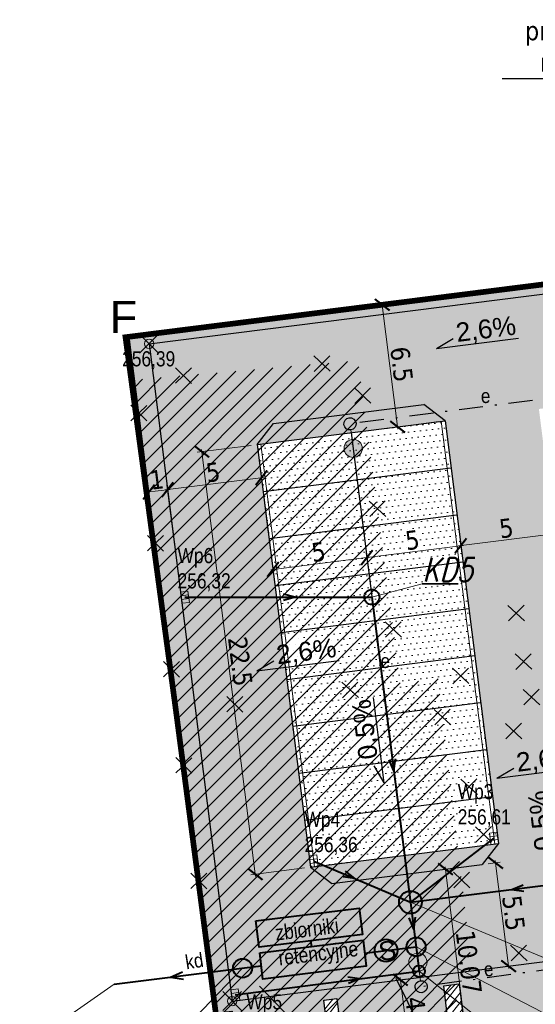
# Model space of a CAD drawing. Header units: metres. Extents: x 6555777 to 6555964, y 5574062 to 5574197.
# Tile 2 of 5: x 6555779 to 6555806, y 5574130 to 5574182. Entities that reach past the tile are written whole.
import ezdxf
from ezdxf import colors
from ezdxf.entities.mleader import LeaderData, LeaderLine
from ezdxf.enums import TextEntityAlignment as Align
from ezdxf.math import Vec2, Vec3

# ---------------------------------------------------------------- set-up
doc = ezdxf.new("R2010")
doc.units = ezdxf.units.M
doc.header["$PDMODE"] = 35
doc.header["$PDSIZE"] = 0.5
doc.linetypes.add('DASHDOT', pattern=[25.4, 12.7, -6.35, 0, -6.35])
doc.linetypes.add('HIDDEN', pattern=[9.525, 6.35, -3.175])
for name, color, linetype, lineweight in [('!EE_KABEL_OSW', 1, 'Continuous', 30), ('00 tekst', 6, 'Continuous', 35), ('__kd', 94, 'Continuous', 40), ('__krawężniki', 152, 'Continuous', 30), ('__likwidacje', 1, 'Continuous', 30), ('__MGB_mury oporowe', 7, 'Continuous', 30), ('__ogrodzenie', 7, 'FENCELINE1', 30), ('__rzędne', 4, 'Continuous', 15), ('__spadki', 7, 'Continuous', 30), ('__szraf kostka', 251, 'Continuous', 5), ('__szraf zieleń', 3, 'Continuous', 5), ('__tt', 30, 'Continuous', 30), ('__wpusty', 5, 'Continuous', 5), ('__wymiary', 7, 'Continuous', 5), ('__ściek', 5, 'Continuous', 5)]:
    doc.layers.add(name, color=color, linetype=linetype, lineweight=lineweight)
for name, color, linetype in [('__miejsca postojowe', 7, 'Continuous'), ('przewód elektroenergetyczny podziemny', 7, 'Continuous'), ('przewód kanalizacyjny-Atr1', 7, 'Continuous')]:
    doc.layers.add(name, color=color, linetype=linetype)
doc.layers.add('__zakres inw.', color=7, linetype='Continuous', lineweight=0, true_color=0xf62c8b)
doc.styles.add('arial narrow', font='ARIALN.TTF', dxfattribs={"height": 0.8})
doc.styles.add('KLASY', font='SIMPLEX', dxfattribs={"width": 0.8, "oblique": 15.000029, "height": 1.25})
doc.styles.add('maciek', font='tahoma.ttf', dxfattribs={"height": 1})
doc.styles.get("Standard").update_dxf_attribs({"font": 'arial.ttf'})
doc.styles.add('SUPX', font='txt', dxfattribs={"width": 0.9, "height": 0.75})
doc.linetypes.add('FENCELINE1', pattern='A,6.35,-2.54,[133,ltypeshp.shx,S=2.54,R=0,X=-2.54,Y=0],-2.54,25.4', length=36.83)
doc.dimstyles.new('maciek', dxfattribs={"dimtxt": 1, "dimasz": 0.7, "dimexe": 0.24, "dimexo": 0.32, "dimgap": 0.1, "dimtad": 1, "dimrnd": 0.01, "dimdsep": 46, "dimtxsty": 'maciek', "dimblk": 'ARCHTICK', "dimcen": 0.2, "dimdle": 0.12, "dimclrd": 256, "dimclre": 256, "dimclrt": 256, "dimadec": 0, "dimazin": 2, "dimtfac": 1, "dimtofl": 0, "dimtmove": 0, "dimatfit": 3, "dimldrblk": 'ARCHTICK', "dimfxl": 1, "dimtolj": 1, "dimtzin": 0, "dimlwd": -1, "dimlwe": -1, "dimarcsym": 0})
pattern_1 = [(45, (0, 0), (-0.449012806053, 0.449012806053), [])]

# ---------------------------------------------------------------- blocks, each defined once
blk = doc.blocks.new('*U8')
at = {"linetype": 'Continuous', "lineweight": 15}
h = blk.add_hatch(color=0, dxfattribs=at)
h.dxf.hatch_style = 1
edge = h.paths.add_edge_path()
edge.add_arc((1307, 0), 481, 0, 360)
at = {"color": 0, "linetype": 'Continuous', "lineweight": 15}
blk.add_line((826, 0), (322, 0), dxfattribs=at)
blk.add_circle((1307, 0), 481, dxfattribs=at)
at = {"color": 0, "linetype": 'Continuous', "lineweight": 25}
blk.add_ellipse((0, 0), major_axis=(322, 1), ratio=1, start_param=3.141543, end_param=9.424728, dxfattribs=at)
blk = doc.blocks.new('podpory')
at = {"layer": '__MGB_mury oporowe', "lineweight": 15, "transparency": 33554687}
h = blk.add_hatch(dxfattribs=at)
h.set_pattern_fill('ANSI31', color=256, scale=0.1, angle=6.9903)
h.set_pattern_definition([(51.99032, (6554396.65592, 5572798.52463), (-0.250160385, 0.195514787), [])])
h.paths.add_polyline_path([(6555789.791, 5574125.204), (6555789.304, 5574129.174), (6555790.118, 5574129.274), (6555790.505, 5574126.118), (6555795.349, 5574126.712), (6555794.962, 5574129.868), (6555795.656, 5574129.953), (6555796.043, 5574126.797), (6555801.681, 5574127.488), (6555801.294, 5574130.645), (6555802.108, 5574130.744), (6555802.595, 5574126.774)])
at = {"layer": '__MGB_mury oporowe'}
blk.add_lwpolyline([(6555789.791, 5574125.204), (6555789.304, 5574129.174), (6555790.118, 5574129.274), (6555790.505, 5574126.118), (6555795.349, 5574126.712), (6555794.962, 5574129.868), (6555795.656, 5574129.953), (6555796.043, 5574126.797), (6555801.681, 5574127.488), (6555801.294, 5574130.645), (6555802.108, 5574130.744), (6555802.595, 5574126.774), (6555789.791, 5574125.204)], dxfattribs=at)
blk = doc.blocks.new('wpust')
at = {"layer": '__wpusty'}
for p, q in [((6549616.479, 5571710.122), (6549616.116, 5571709.953)), ((6549616.564, 5571709.941), (6549616.201, 5571709.772))]:
    blk.add_line(p, q, dxfattribs=at)
blk.add_lwpolyline([(6549616.286, 5571709.59), (6549616.032, 5571710.134), (6549616.394, 5571710.303), (6549616.648, 5571709.76)], close=True, dxfattribs=at)
blk = doc.blocks.new('_ArchTick')
at = {"color": 0, "linetype": 'ByBlock', "const_width": 0.15}
blk.add_lwpolyline([(-0.5, -0.5), (0.5, 0.5)], dxfattribs=at)
blk = doc.blocks.new('*D16')
at = {"layer": '__wymiary'}
for p, q in [((6555807.371, 5574154.025), (6555807.274, 5574154.793)), ((6555802.224, 5574153.913), (6555807.423, 5574154.57)), ((6555802.41, 5574153.398), (6555802.313, 5574154.166))]:
    blk.add_line(p, q, dxfattribs=at)
at = {"layer": 'Defpoints', "color": 0}
for p in [(6555807.304, 5574154.555), (6555807.411, 5574153.708), (6555802.45, 5574153.081)]:
    blk.add_point(p, dxfattribs=at)
at = {"layer": '__wymiary', "linetype": 'ByBlock', "xscale": 0.7, "yscale": 0.7, "zscale": 0.7}
for p, rotation in [((6555807.304, 5574154.555), 7.203081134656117), ((6555802.343, 5574153.928), 187.2030811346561)]:
    blk.add_blockref('_ArchTick', p, dxfattribs=dict(at, rotation=rotation))
at = {"layer": '__wymiary', "insert": (6555804.747, 5574154.847), "char_height": 1, "attachment_point": 5, "rotation": 7.2031, "style": 'maciek'}
blk.add_mtext('\\A1;5', dxfattribs=at)
blk = doc.blocks.new('*D17')
at = {"layer": '__wymiary'}
for p, q in [((6555792.175, 5574154.625), (6555791.78, 5574157.751)), ((6555791.929, 5574157.528), (6555786.731, 5574156.871)), ((6555787.215, 5574153.998), (6555786.82, 5574157.124))]:
    blk.add_line(p, q, dxfattribs=at)
at = {"layer": 'Defpoints', "color": 0}
for p in [(6555786.85, 5574156.886), (6555792.216, 5574154.307), (6555787.255, 5574153.68)]:
    blk.add_point(p, dxfattribs=at)
at = {"layer": '__wymiary', "linetype": 'ByBlock', "xscale": 0.7, "yscale": 0.7, "zscale": 0.7}
for p, rotation in [((6555791.81, 5574157.513), 7.203080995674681), ((6555786.85, 5574156.886), 187.2030809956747)]:
    blk.add_blockref('_ArchTick', p, dxfattribs=dict(at, rotation=rotation))
at = {"layer": '__wymiary', "insert": (6555789.254, 5574157.805), "char_height": 1, "attachment_point": 5, "rotation": 7.2031, "style": 'maciek'}
blk.add_mtext('\\A1;5', dxfattribs=at)
blk = doc.blocks.new('*D18')
at = {"layer": '__wymiary'}
for p, q in [((6555803.782, 5574137.122), (6555804.418, 5574137.202)), ((6555804.165, 5574137.291), (6555804.885, 5574131.597)), ((6555804.471, 5574131.665), (6555805.108, 5574131.746))]:
    blk.add_line(p, q, dxfattribs=at)
at = {"layer": 'Defpoints', "color": 0}
for p in [(6555803.464, 5574137.082), (6555804.154, 5574131.625), (6555804.87, 5574131.716)]:
    blk.add_point(p, dxfattribs=at)
at = {"layer": '__wymiary', "linetype": 'ByBlock', "xscale": 0.7, "yscale": 0.7, "zscale": 0.7}
for p, rotation in [((6555804.18, 5574137.172), 97.2030811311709), ((6555804.87, 5574131.716), 277.2030811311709)]:
    blk.add_blockref('_ArchTick', p, dxfattribs=dict(at, rotation=rotation))
at = {"layer": '__wymiary', "insert": (6555805.131, 5574134.52), "char_height": 1, "attachment_point": 5, "rotation": 277.2031, "style": 'maciek'}
blk.add_mtext('\\A1;5.5', dxfattribs=at)
blk = doc.blocks.new('*D20')
at = {"layer": '__wymiary'}
for p, q in [((6555791.271, 5574159.228), (6555788.423, 5574158.868)), ((6555788.646, 5574159.017), (6555791.498, 5574136.456)), ((6555794.092, 5574136.905), (6555791.244, 5574136.545))]:
    blk.add_line(p, q, dxfattribs=at)
at = {"layer": 'Defpoints', "color": 0}
for p in [(6555791.589, 5574159.268), (6555794.41, 5574136.945), (6555791.482, 5574136.575)]:
    blk.add_point(p, dxfattribs=at)
at = {"layer": '__wymiary', "linetype": 'ByBlock', "xscale": 0.7, "yscale": 0.7, "zscale": 0.7}
for p, rotation in [((6555788.661, 5574158.898), 97.20308099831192), ((6555791.482, 5574136.575), 277.2030809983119)]:
    blk.add_blockref('_ArchTick', p, dxfattribs=dict(at, rotation=rotation))
at = {"layer": '__wymiary', "insert": (6555790.688, 5574147.814), "char_height": 1, "attachment_point": 5, "rotation": 277.2031, "style": 'maciek'}
blk.add_mtext('\\A1;22.5', dxfattribs=at)
blk = doc.blocks.new('*D21')
at = {"layer": '__wymiary'}
for p, q in [((6555792.303, 5574152.659), (6555797.502, 5574153.316)), ((6555797.449, 5574152.771), (6555797.352, 5574153.539)), ((6555792.489, 5574152.144), (6555792.392, 5574152.912))]:
    blk.add_line(p, q, dxfattribs=at)
at = {"layer": 'Defpoints', "color": 0}
for p in [(6555797.383, 5574153.301), (6555797.49, 5574152.454), (6555792.529, 5574151.827)]:
    blk.add_point(p, dxfattribs=at)
at = {"layer": '__wymiary', "linetype": 'ByBlock', "xscale": 0.7, "yscale": 0.7, "zscale": 0.7}
for p, rotation in [((6555797.383, 5574153.301), 7.203080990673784), ((6555792.422, 5574152.674), 187.2030809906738)]:
    blk.add_blockref('_ArchTick', p, dxfattribs=dict(at, rotation=rotation))
at = {"layer": '__wymiary', "insert": (6555794.826, 5574153.593), "char_height": 1, "attachment_point": 5, "rotation": 7.2031, "style": 'maciek'}
blk.add_mtext('\\A1;5', dxfattribs=at)
blk = doc.blocks.new('*D22')
at = {"layer": '__wymiary'}
for p, q in [((6555802.41, 5574153.398), (6555802.313, 5574154.166)), ((6555797.263, 5574153.286), (6555802.462, 5574153.943)), ((6555797.449, 5574152.771), (6555797.352, 5574153.539))]:
    blk.add_line(p, q, dxfattribs=at)
at = {"layer": 'Defpoints', "color": 0}
for p in [(6555802.343, 5574153.928), (6555802.45, 5574153.081), (6555797.49, 5574152.454)]:
    blk.add_point(p, dxfattribs=at)
at = {"layer": '__wymiary', "linetype": 'ByBlock', "xscale": 0.7, "yscale": 0.7, "zscale": 0.7}
for p, rotation in [((6555802.343, 5574153.928), 7.203080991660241), ((6555797.383, 5574153.301), 187.2030809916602)]:
    blk.add_blockref('_ArchTick', p, dxfattribs=dict(at, rotation=rotation))
at = {"layer": '__wymiary', "insert": (6555799.786, 5574154.22), "char_height": 1, "attachment_point": 5, "rotation": 7.2031, "style": 'maciek'}
blk.add_mtext('\\A1;5', dxfattribs=at)
blk = doc.blocks.new('*D28')
at = {"layer": '__wymiary'}
for p, q in [((6555786.966, 5574156.901), (6555785.746, 5574156.746)), ((6555786.232, 5574153.873), (6555785.834, 5574156.999)), ((6555787.215, 5574153.998), (6555786.817, 5574157.124))]:
    blk.add_line(p, q, dxfattribs=at)
at = {"layer": 'Defpoints', "color": 0}
for p in [(6555785.865, 5574156.761), (6555787.255, 5574153.68), (6555786.273, 5574153.555)]:
    blk.add_point(p, dxfattribs=at)
at = {"layer": '__wymiary', "linetype": 'ByBlock', "xscale": 0.7, "yscale": 0.7, "zscale": 0.7}
for p, rotation in [((6555785.865, 5574156.761), 187.2537797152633), ((6555786.847, 5574156.886), 7.253779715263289)]:
    blk.add_blockref('_ArchTick', p, dxfattribs=dict(at, rotation=rotation))
at = {"layer": '__wymiary', "insert": (6555786.28, 5574157.42), "char_height": 1, "attachment_point": 5, "rotation": 7.2538, "style": 'maciek'}
blk.add_mtext('\\A1;\\A1;1', dxfattribs=at)
blk = doc.blocks.new('*D32')
at = {"layer": '__wymiary'}
for p, q in [((6555798.996, 5574130.973), (6555799.387, 5574131.023)), ((6555799.739, 5574126.328), (6555799.134, 5574131.112)), ((6555799.57, 5574126.428), (6555799.962, 5574126.477))]:
    blk.add_line(p, q, dxfattribs=at)
at = {"layer": 'Defpoints', "color": 0}
for p in [(6555798.678, 5574130.933), (6555799.149, 5574130.993), (6555799.253, 5574126.388)]:
    blk.add_point(p, dxfattribs=at)
at = {"layer": '__wymiary', "linetype": 'ByBlock', "xscale": 0.7, "yscale": 0.7, "zscale": 0.7}
for p, rotation in [((6555799.149, 5574130.993), 97.20308112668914), ((6555799.724, 5574126.447), 277.2030811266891)]:
    blk.add_blockref('_ArchTick', p, dxfattribs=dict(at, rotation=rotation))
at = {"layer": '__wymiary', "insert": (6555800.055, 5574128.798), "char_height": 1, "attachment_point": 5, "rotation": 277.2031, "style": 'maciek'}
blk.add_mtext('\\A1;4.58', dxfattribs=at)
blk = doc.blocks.new('*D33')
at = {"layer": '__wymiary'}
for p, q in [((6555801.519, 5574136.96), (6555802.774, 5574126.725)), ((6555801.992, 5574136.897), (6555801.295, 5574136.811)), ((6555803.217, 5574126.9), (6555802.521, 5574126.815))]:
    blk.add_line(p, q, dxfattribs=at)
at = {"layer": 'Defpoints', "color": 0}
for p in [(6555802.309, 5574136.936), (6555802.759, 5574126.844), (6555803.535, 5574126.939)]:
    blk.add_point(p, dxfattribs=at)
at = {"layer": '__wymiary', "linetype": 'ByBlock', "xscale": 0.7, "yscale": 0.7, "zscale": 0.7}
for p, rotation in [((6555801.534, 5574136.841), 96.99031976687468), ((6555802.759, 5574126.844), 276.9903197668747)]:
    blk.add_blockref('_ArchTick', p, dxfattribs=dict(at, rotation=rotation))
at = {"layer": '__wymiary', "insert": (6555802.762, 5574131.918), "char_height": 1, "attachment_point": 5, "rotation": 276.9903, "style": 'maciek'}
blk.add_mtext('\\A1;10.07', dxfattribs=at)
blk = doc.blocks.new('*D35')
at = {"layer": '__wymiary'}
for p, q in [((6555800.377, 5574166.93), (6555797.955, 5574166.624)), ((6555799.023, 5574160.086), (6555798.178, 5574166.773)), ((6555801.192, 5574160.481), (6555798.77, 5574160.175))]:
    blk.add_line(p, q, dxfattribs=at)
at = {"layer": 'Defpoints', "color": 0}
for p in [(6555798.193, 5574166.654), (6555800.695, 5574166.97), (6555801.51, 5574160.522)]:
    blk.add_point(p, dxfattribs=at)
at = {"layer": '__wymiary', "linetype": 'ByBlock', "xscale": 0.7, "yscale": 0.7, "zscale": 0.7}
for p, rotation in [((6555798.193, 5574166.654), 97.20308113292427), ((6555799.008, 5574160.205), 277.2030811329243)]:
    blk.add_blockref('_ArchTick', p, dxfattribs=dict(at, rotation=rotation))
at = {"layer": '__wymiary', "insert": (6555799.216, 5574163.508), "char_height": 1, "attachment_point": 5, "rotation": 277.2031, "style": 'maciek'}
blk.add_mtext('\\A1;6.5', dxfattribs=at)

msp = doc.modelspace()

# ---------------------------------------------------------------- hatches: boundary and pattern name
at = {"layer": '__likwidacje', "lineweight": 0}
h = msp.add_hatch(dxfattribs=at)
h.set_pattern_fill('ANSI31', color=1, scale=0.2)
h.set_pattern_definition(pattern_1)
h.paths.add_polyline_path([(6555787.34, 5574145.17), (6555799.15, 5574146.64), (6555796.92, 5574163.71), (6555785.11, 5574162.69)])
h = msp.add_hatch(dxfattribs=at)
h.set_pattern_fill('ANSI31', color=1, scale=0.2)
h.set_pattern_definition(pattern_1)
h.paths.add_polyline_path([(6555789.92, 5574125.27), (6555802.53, 5574126.78), (6555801.95, 5574131.39), (6555802.95, 5574131.48), (6555801.14, 5574146.89), (6555787.34, 5574145.17)])
at = {"layer": '__szraf kostka'}
h = msp.add_hatch(dxfattribs=at)
h.set_pattern_fill('DOTS', color=256, scale=0.2, angle=5)
h.paths.add_polyline_path([(6555808.978, 5574141.306), (6555808.665, 5574143.787), (6555808.351, 5574146.267), (6555808.038, 5574148.747), (6555807.724, 5574151.227), (6555807.411, 5574153.708), (6555807.097, 5574156.188), (6555806.784, 5574158.668), (6555806.47, 5574161.149), (6555807.337, 5574162.266), (6555815.274, 5574163.269), (6555816.391, 5574162.402), (6555816.705, 5574159.922), (6555817.018, 5574157.442), (6555817.332, 5574154.962), (6555817.645, 5574152.481), (6555817.959, 5574150.001), (6555818.272, 5574147.521), (6555818.586, 5574145.041), (6555818.899, 5574142.56), (6555819.213, 5574140.08), (6555819.526, 5574137.6), (6555819.839, 5574135.119), (6555828.454, 5574135.914), (6555827.904, 5574140.887, -0.39413), (6555823.709, 5574144.379), (6555820.6, 5574168.982), (6555785.876, 5574164.593), (6555790.264, 5574129.87), (6555810.106, 5574132.377), (6555809.918, 5574133.866), (6555809.605, 5574136.346), (6555809.291, 5574138.826)])
h.paths.add_polyline_path([(6555792.455, 5574160.385), (6555800.392, 5574161.388), (6555801.51, 5574160.522), (6555801.823, 5574158.041), (6555802.137, 5574155.561), (6555802.45, 5574153.081), (6555802.764, 5574150.601), (6555803.077, 5574148.12), (6555803.391, 5574145.64), (6555803.704, 5574143.16), (6555804.017, 5574140.679), (6555804.331, 5574138.199), (6555803.464, 5574137.082), (6555795.527, 5574136.079), (6555794.41, 5574136.945), (6555794.096, 5574139.426), (6555793.783, 5574141.906), (6555793.469, 5574144.386), (6555793.156, 5574146.866), (6555792.843, 5574149.347), (6555792.529, 5574151.827), (6555792.216, 5574154.307), (6555791.902, 5574156.787), (6555791.589, 5574159.268)], flags=16)
at = {"layer": '__szraf kostka', "lineweight": 20, "true_color": 0xff8080}
h = msp.add_hatch(dxfattribs=at)
h.set_pattern_fill('DOTS', color=11, scale=0.2, angle=6.324)
h.set_pattern_definition([(6.32402, (6555952.07787, 5574204.9289), (0.12281104, 0.33305444), [0, -0.3175])])
h.paths.add_polyline_path([(6555794.41, 5574136.945), (6555804.331, 5574138.199), (6555801.51, 5574160.522), (6555791.589, 5574159.268)])
at = {"layer": '__szraf zieleń'}
h = msp.add_hatch(dxfattribs=at)
h.set_pattern_fill('DOTS', color=256, scale=0.2, angle=5)
h.paths.add_polyline_path([(6555802.724, 5574126.84), (6555809.82, 5574127.71), (6555829.1, 5574130.07), (6555828.454, 5574135.914), (6555822.478, 5574135.363), (6555822.485, 5574135.305), (6555809.931, 5574133.768), (6555810.106, 5574132.377), (6555790.264, 5574129.87), (6555785.876, 5574164.593), (6555820.6, 5574168.982), (6555823.709, 5574144.379, 0.39413), (6555827.904, 5574140.887), (6555825.46, 5574162.99), (6555822.42, 5574162.86), (6555821.66, 5574169.62), (6555784.63, 5574164.94), (6555787.18, 5574145.14), (6555787.34, 5574145.17), (6555789.92, 5574125.27), (6555789.444, 5574129.242), (6555790.259, 5574129.339), (6555790.637, 5574126.182), (6555795.482, 5574126.762), (6555795.104, 5574129.919), (6555795.799, 5574130.003), (6555796.177, 5574126.845), (6555801.817, 5574127.52), (6555801.439, 5574130.678), (6555802.253, 5574130.775)])
h = msp.add_hatch(dxfattribs=at)
h.set_pattern_fill('DOTS', color=256, scale=0.2, angle=5)
h.paths.add_polyline_path([(6555794.41, 5574136.945), (6555795.527, 5574136.079), (6555803.464, 5574137.082), (6555804.331, 5574138.199), (6555799.37, 5574137.572), (6555794.41, 5574136.945)])
h.paths.add_polyline_path([(6555796.549, 5574159.895), (6555801.51, 5574160.522), (6555800.392, 5574161.388), (6555792.455, 5574160.385), (6555791.589, 5574159.268)])
h.paths.add_polyline_path([(6555811.431, 5574161.775), (6555816.391, 5574162.402), (6555815.274, 5574163.269), (6555807.337, 5574162.266), (6555806.47, 5574161.149)])

# ---------------------------------------------------------------- linework, layer by layer
at = {"layer": '00 tekst', "color": 7, "lineweight": 13}
for p, q in [((6555800.305, 5574151.92, -20.28), (6555797.646, 5574151.214)), ((6555810.335, 5574130.66, -20.28), (6555799.684, 5574135.092)), ((6555806.602, 5574129.308, -20.28), (6555799.982, 5574132.737)), ((6555785.527, 5574126.13), (6555790.812, 5574131.606)), ((6555804.826, 5574127.752, -20.28), (6555800.145, 5574131.447)), ((6555779.04, 5574127.28, -20.28), (6555784.03, 5574130.77))]:
    msp.add_line(p, q, dxfattribs=at)
at = {"layer": '00 tekst', "color": 7, "lineweight": 35}
msp.add_line((6555800.305, 5574151.92, -20.28), (6555802.209, 5574151.92, -20.28), dxfattribs=at)
at = {"layer": '__kd'}
for p, q in [((6555787.769, 5574151.207), (6555797.646, 5574151.214)), ((6555793.587, 5574151.204), (6555792.973, 5574151.368)), ((6555793.587, 5574151.204), (6555792.973, 5574151.04)), ((6555797.646, 5574151.214), (6555800.145, 5574131.447)), ((6555798.807, 5574142.032), (6555798.893, 5574142.662)), ((6555798.807, 5574142.032), (6555798.567, 5574142.621)), ((6555804.095, 5574138.472), (6555799.684, 5574135.092)), ((6555794.571, 5574137.268), (6555799.684, 5574135.092)), ((6555799.684, 5574135.092), (6555816.847, 5574137.261)), ((6555796.752, 5574136.34), (6555796.122, 5574136.431)), ((6555796.752, 5574136.34), (6555796.251, 5574136.733)), ((6555805.045, 5574135.77), (6555805.635, 5574136.01)), ((6555805.045, 5574135.77), (6555805.676, 5574135.684)), ((6555799.862, 5574133.676), (6555799.622, 5574134.266)), ((6555799.862, 5574133.676), (6555799.948, 5574134.307)), ((6555797.264, 5574132.402), (6555799.982, 5574132.737)), ((6555790.909, 5574131.618), (6555791.805, 5574131.729)), ((6555784.03, 5574130.77), (6555790.909, 5574131.618)), ((6555787.003, 5574131.137), (6555787.645, 5574131.417)), ((6555787.003, 5574131.137), (6555787.695, 5574131.028)), ((6555796.997, 5574131.041), (6555796.367, 5574131.13)), ((6555796.997, 5574131.041), (6555796.406, 5574130.804))]:
    msp.add_line(p, q, dxfattribs=at)
for points in [[(6555791.512, 5574134.111), (6555796.97, 5574134.784), (6555797.142, 5574133.394), (6555791.683, 5574132.721)], [(6555791.72, 5574132.423), (6555797.178, 5574133.096), (6555797.35, 5574131.707), (6555791.891, 5574131.034)]]:
    msp.add_lwpolyline(points, close=True, dxfattribs=at)
for points in [[(6555794.412, 5574133.058), (6555794.449, 5574132.76)], [(6555790.425, 5574130.192), (6555800.145, 5574131.447)]]:
    msp.add_lwpolyline(points, dxfattribs=at)
for centre, radius in [((6555797.646, 5574151.214), 0.4), ((6555799.684, 5574135.092), 0.6), ((6555798.394, 5574132.541), 0.6), ((6555799.982, 5574132.737), 0.5), ((6555790.813, 5574131.606), 0.5), ((6555800.137, 5574131.446), 0.31)]:
    msp.add_circle(centre, radius, dxfattribs=at)
at = {"layer": '__krawężniki'}
for p, q in [((6555785.876, 5574164.593), (6555820.6, 5574168.982)), ((6555785.876, 5574164.593), (6555790.264, 5574129.87)), ((6555792.455, 5574160.385), (6555800.392, 5574161.388)), ((6555801.51, 5574160.522), (6555800.392, 5574161.388)), ((6555791.589, 5574159.268), (6555801.51, 5574160.522)), ((6555791.589, 5574159.268), (6555792.455, 5574160.385)), ((6555794.41, 5574136.945), (6555804.331, 5574138.199)), ((6555804.331, 5574138.199), (6555803.464, 5574137.082)), ((6555794.41, 5574136.945), (6555795.527, 5574136.079)), ((6555795.527, 5574136.079), (6555803.464, 5574137.082)), ((6555790.264, 5574129.87), (6555810.106, 5574132.377))]:
    msp.add_line(p, q, dxfattribs=at)
at = {"layer": '__likwidacje', "color": 1}
for p, q in [((6555795.445, 5574163.139), (6555794.575, 5574163.951)), ((6555794.598, 5574163.131), (6555795.422, 5574163.959)), ((6555788.121, 5574162.497), (6555787.271, 5574163.33)), ((6555787.274, 5574162.51), (6555788.118, 5574163.317)), ((6555797.597, 5574161.451), (6555796.727, 5574162.263)), ((6555796.75, 5574161.443), (6555797.574, 5574162.271)), ((6555785.758, 5574160.516), (6555784.909, 5574161.349)), ((6555784.912, 5574160.529), (6555785.756, 5574161.336)), ((6555798.378, 5574155.471), (6555797.509, 5574156.282)), ((6555797.531, 5574155.463), (6555798.355, 5574156.29)), ((6555786.634, 5574153.639), (6555785.784, 5574154.472)), ((6555785.787, 5574153.652), (6555786.631, 5574154.459)), ((6555805.707, 5574149.959), (6555804.837, 5574150.77)), ((6555804.86, 5574149.951), (6555805.684, 5574150.778)), ((6555799.211, 5574149.094), (6555798.342, 5574149.905)), ((6555798.364, 5574149.086), (6555799.189, 5574149.913)), ((6555806.09, 5574147.401), (6555805.22, 5574148.213)), ((6555805.243, 5574147.393), (6555806.067, 5574148.221)), ((6555787.481, 5574146.982), (6555786.632, 5574147.814)), ((6555786.634, 5574146.994), (6555787.479, 5574147.802)), ((6555802.775, 5574146.644), (6555801.905, 5574147.456)), ((6555801.928, 5574146.636), (6555802.752, 5574147.464)), ((6555796.934, 5574145.904), (6555796.064, 5574146.716)), ((6555796.087, 5574145.896), (6555796.911, 5574146.724)), ((6555806.512, 5574145.52), (6555805.643, 5574146.332)), ((6555805.666, 5574145.512), (6555806.49, 5574146.34)), ((6555790.827, 5574145.135), (6555789.978, 5574145.968)), ((6555789.981, 5574145.147), (6555790.825, 5574145.955)), ((6555801.811, 5574144.47), (6555800.942, 5574145.282)), ((6555800.964, 5574144.462), (6555801.789, 5574145.29)), ((6555805.575, 5574143.724), (6555804.705, 5574144.536)), ((6555804.728, 5574143.716), (6555805.552, 5574144.544)), ((6555788.134, 5574141.908), (6555787.284, 5574142.741)), ((6555787.287, 5574141.921), (6555788.131, 5574142.728)), ((6555802.375, 5574140.781), (6555803.199, 5574141.609)), ((6555803.222, 5574140.789), (6555802.352, 5574141.601)), ((6555803.986, 5574138.265), (6555803.116, 5574139.077)), ((6555803.139, 5574138.257), (6555803.963, 5574139.085)), ((6555788.926, 5574135.799), (6555788.076, 5574136.631)), ((6555788.079, 5574135.811), (6555788.923, 5574136.619)), ((6555802.823, 5574135.86), (6555801.953, 5574136.672)), ((6555801.976, 5574135.852), (6555802.8, 5574136.68)), ((6555805.845, 5574132.004), (6555804.975, 5574132.816)), ((6555804.998, 5574131.996), (6555805.822, 5574132.824))]:
    msp.add_line(p, q, dxfattribs=at)
at = {"layer": '__miejsca postojowe'}
for p, q in [((6555801.51, 5574160.522), (6555804.331, 5574138.199)), ((6555796.549, 5574159.895), (6555799.37, 5574137.572)), ((6555791.589, 5574159.268), (6555794.41, 5574136.945)), ((6555791.902, 5574156.787), (6555801.823, 5574158.041)), ((6555792.216, 5574154.307), (6555802.137, 5574155.561)), ((6555792.529, 5574151.827), (6555802.45, 5574153.081)), ((6555792.843, 5574149.347), (6555802.764, 5574150.601)), ((6555793.156, 5574146.866), (6555803.077, 5574148.12)), ((6555793.469, 5574144.386), (6555803.391, 5574145.64)), ((6555793.783, 5574141.906), (6555803.704, 5574143.16)), ((6555794.096, 5574139.426), (6555804.017, 5574140.679))]:
    msp.add_line(p, q, dxfattribs=at)
at = {"layer": '__ogrodzenie', "ltscale": 0.07}
for p, q in [((6555784.821, 5574164.964), (6555821.66, 5574169.62)), ((6555787.34, 5574145.17), (6555784.821, 5574164.964)), ((6555789.444, 5574129.242), (6555787.34, 5574145.17))]:
    msp.add_line(p, q, dxfattribs=at)
at = {"layer": '__rzędne'}
for p in [(6555785.876, 5574164.593), (6555790.264, 5574129.87)]:
    msp.add_point(p, dxfattribs=at)
at = {"layer": '__spadki'}
for p, q in [((6555801.054, 5574164.344), (6555801.947, 5574164.874)), ((6555791.565, 5574147.317), (6555792.458, 5574147.846)), ((6555798.294, 5574141.399), (6555797.764, 5574142.292)), ((6555804.244, 5574141.638), (6555805.137, 5574142.168))]:
    msp.add_line(p, q, dxfattribs=at)
for points in [[(6555801.054, 5574164.344), (6555805.4, 5574164.893)], [(6555791.565, 5574147.317), (6555795.91, 5574147.866)], [(6555798.294, 5574141.399), (6555797.724, 5574145.91)], [(6555804.244, 5574141.638), (6555808.59, 5574142.187)]]:
    msp.add_lwpolyline(points, dxfattribs=at)
at = {"layer": '__zakres inw.', "linetype": 'HIDDEN', "ltscale": 0.3}
msp.add_lwpolyline([(6555821.66, 5574169.62, 0.3, 0.3, 0), (6555822.42, 5574162.86, 0.3, 0.3, 0), (6555825.47, 5574162.99, 0.3, 0.3, 0), (6555829.1, 5574130.07, 0.3, 0.3, 0), (6555789.92, 5574125.27, 0.3, 0.3, 0), (6555787.295, 5574145.21, 0.3, 0.3, 0), (6555784.63, 5574164.94, 0.3, 0.3, 0), (6555821.66, 5574169.62, 0.3, 0.3, 0)], format="xyseb", dxfattribs=at)
at = {"layer": '__ściek'}
for p, q in [((6555801.311, 5574160.497), (6555804.133, 5574138.174)), ((6555801.51, 5574160.522), (6555804.331, 5574138.199)), ((6555794.608, 5574136.97), (6555791.787, 5574159.293)), ((6555794.41, 5574136.945), (6555791.589, 5574159.268))]:
    msp.add_line(p, q, dxfattribs=at)
at = {"layer": 'przewód elektroenergetyczny podziemny', "color": 1, "linetype": 'DASHDOT', "lineweight": 30, "ltscale": 0.1}
for points in [[(6555814.965, 5574133.815), (6555811.368, 5574162.272), (6555796.49, 5574160.362)], [(6555814.965, 5574133.815), (6555814.965, 5574133.815), (6555810.222, 5574131.977), (6555800.248, 5574130.628)]]:
    msp.add_lwpolyline(points, dxfattribs=at)

# ---------------------------------------------------------------- block references
at = {"layer": '!EE_KABEL_OSW', "xscale": 0.001, "yscale": 0.001, "zscale": 0.001}
for p, rotation in [((6555796.49, 5574160.362), 277.4668484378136), ((6555800.248, 5574130.628), 97.46684843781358)]:
    msp.add_blockref('*U8', p, dxfattribs=dict(at, rotation=rotation))
at = {"layer": '__MGB_mury oporowe', "rotation": 359.8381198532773}
msp.add_blockref('podpory', (-15722.491, 18544.634), dxfattribs=at)
at = {"layer": '__wpusty', "rotation": 162.1495184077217}
for p in [(14498022.487, 8869956.666), (14498038.812, 8869943.931), (14498029.288, 8869942.727), (14498025.143, 8869935.652)]:
    msp.add_blockref('wpust', p, dxfattribs=at)

# ---------------------------------------------------------------- texts
at = {"layer": '00 tekst', "color": 7, "style": 'KLASY', "oblique": 15, "width": 0.8}
msp.add_text('KD5', height=1.25, rotation=0.1748, dxfattribs=at).set_placement((6555800.319, 5574152.029, -20.28))
at = {"layer": '__kd', "lineweight": 5, "style": 'SUPX', "width": 0.9}
msp.add_text('kd', height=0.75, rotation=8.8173, dxfattribs=at).set_placement((6555788.263, 5574131.987), align=Align.MIDDLE_CENTER)
at = {"layer": '__kd', "insert": (6555792.501, 5574133.859), "char_height": 0.8, "width": 7.80618, "attachment_point": 1, "rotation": 7.0284, "style": 'arial narrow'}
msp.add_mtext('{\\C0;zbiorniki\\Pretencyjne}', dxfattribs=at)
at = {"layer": '__kd', "color": 0, "lineweight": 5, "insert": (6555797.93, 5574132.965), "char_height": 1, "width": 0.93179, "attachment_point": 1, "rotation": 8.4419}
msp.add_mtext('S', dxfattribs=at)
at = {"layer": '__rzędne', "insert": (6555784.454, 5574164.2), "char_height": 0.8, "width": 2.70985, "attachment_point": 1, "style": 'arial narrow'}
msp.add_mtext('256,39', dxfattribs=at)
at = {"layer": '__spadki', "char_height": 1, "attachment_point": 1}
for s, insert, width, rotation in [('2,6%', (6555802.025, 5574165.678), 2.0191, 7.2031), ('2,6%', (6555792.536, 5574148.651), 2.0191, 7.2031), ('0,5%', (6555796.965, 5574142.577), 3.18417, 97.2031), ('2,6%', (6555805.215, 5574142.972), 2.0191, 7.2031), ('0,5%', (6555806.27, 5574137.754), 3.18417, 97.2031)]:
    msp.add_mtext(s, dxfattribs=dict(at, insert=insert, width=width, rotation=rotation))
at = {"layer": '__wpusty', "char_height": 0.8, "width": 2.80327, "attachment_point": 1, "style": 'arial narrow'}
for s, insert in [('Wp6\\P256,32', (6555787.382, 5574153.804)), ('Wp3\\P256,61', (6555802.181, 5574141.335)), ('Wp4\\P256,36', (6555794.09, 5574139.873)), ('Wp5\\P256,21', (6555791.016, 5574130.232))]:
    msp.add_mtext(s, dxfattribs=dict(at, insert=insert))
at = {"layer": '__zakres inw.', "ltscale": 8, "insert": (6555783.796, 5574166.861), "char_height": 1.7, "width": 7.57804, "attachment_point": 1}
msp.add_mtext('F', dxfattribs=at)
at = {"layer": 'przewód kanalizacyjny-Atr1', "color": 1, "style": 'SUPX', "width": 0.9}
for rotation, p in [(1.4914, (6555803.653, 5574161.839)), (1.4914, (6555798.353, 5574147.839)), (6.6928, (6555803.809, 5574131.554))]:
    msp.add_text('e', height=0.75, rotation=rotation, dxfattribs=at).set_placement(p, align=Align.MIDDLE_CENTER)

# ---------------------------------------------------------------- dimensions: what is measured, and where the dimension line sits
at = {"layer": '__wymiary'}
for p1, p2, distance, picture, middle in [((6555801.51, 5574160.522), (6555800.695, 5574166.97), 2.521, '*D35', (6555799.216, 5574163.508)), ((6555791.589, 5574159.268), (6555794.41, 5574136.945), -2.951, '*D20', (6555790.688, 5574147.814)), ((6555792.216, 5574154.307), (6555787.255, 5574153.68), -3.231, '*D17', (6555789.254, 5574157.805)), ((6555802.45, 5574153.081), (6555807.411, 5574153.708), 0.854, '*D16', (6555804.747, 5574154.847)), ((6555797.49, 5574152.454), (6555802.45, 5574153.081), 0.854, '*D22', (6555799.786, 5574154.22)), ((6555792.529, 5574151.827), (6555797.49, 5574152.454), 0.854, '*D21', (6555794.826, 5574153.593)), ((6555803.464, 5574137.082), (6555804.154, 5574131.625), 0.722, '*D18', (6555805.131, 5574134.52)), ((6555802.309, 5574136.936), (6555803.535, 5574126.939), -0.781, '*D33', (6555802.762, 5574131.918)), ((6555799.253, 5574126.388), (6555798.678, 5574130.933), -0.475, '*D32', (6555800.055, 5574128.798))]:
    dim = msp.add_aligned_dim(p1=p1, p2=p2, distance=distance, dimstyle='maciek', dxfattribs=at)
    dim.commit()
    dim.dimension.update_dxf_attribs({"geometry": picture, "text_midpoint": middle})
dim = msp.add_aligned_dim(p1=(6555787.255, 5574153.68), p2=(6555786.273, 5574153.555), distance=-3.231, text='\\A1;1', dimstyle='maciek', override={"dimtxsty": 'maciek'}, dxfattribs=at)
dim.commit()
dim.dimension.update_dxf_attribs({"geometry": '*D28', "text_midpoint": (6555786.28, 5574157.42)})

# ---------------------------------------------------------------- leaders
at = {"layer": '__tt', "color": 0, "lineweight": 0}
ml = msp.add_multileader_mtext('Standard', dxfattribs=at)
ml.set_content('projektowana kamera na elewacji budynku', style='maciek')
ml.set_leader_properties()
ml.build(insert=Vec2(0, 0))
ml.multileader.update_dxf_attribs({"text_left_attachment_type": 5, "text_right_attachment_type": 5, "dogleg_length": 0, "arrow_head_size": 1})
ctx = ml.context
ctx.base_point, ctx.char_height, ctx.arrow_head_size, ctx.landing_gap_size, ctx.plane_origin = Vec3(6555805.64, 5574178.588), 1, 1, 0, Vec3(6555801.111, 5574185.73)
ctx.left_attachment, ctx.right_attachment, ctx.text_align_type = 5, 5, 2
notes = []
notes.append((ctx, [(0, (1, 1, 0), (6555818.634, 5574178.588), (-1, 0), 0, [(0, [(6555821.623, 5574174.262)], 0, [])])]))
ctx.mtext.insert, ctx.mtext.width, ctx.mtext.alignment, ctx.mtext.flow_direction = Vec3(6555818.634, 5574181.629), 13.96989, 3, 5
ml = msp.add_multileader_mtext('Standard', dxfattribs=at)
ml.set_content('separator', style='maciek')
ml.set_leader_properties()
ml.build(insert=Vec2(0, 0))
ml.multileader.update_dxf_attribs({"text_left_attachment_type": 5, "text_right_attachment_type": 5, "dogleg_length": 0, "arrow_head_size": 1})
ctx = ml.context
ctx.base_point, ctx.char_height, ctx.arrow_head_size, ctx.landing_gap_size, ctx.plane_origin = Vec3(6555802.418, 5574123.98), 1, 1, 0, Vec3(6555800.89, 5574129.051)
ctx.left_attachment, ctx.right_attachment = 5, 5
notes.append((ctx, [(0, (1, 1, 0), (6555802.418, 5574123.98), (1, 0), 0, [(0, [(6555798.468, 5574131.982)], 0, [])])]))
ctx.mtext.insert, ctx.mtext.width, ctx.mtext.flow_direction = Vec3(6555802.418, 5574125.256), 12.78979, 5
ml = msp.add_multileader_mtext('Standard', dxfattribs=at)
ml.set_content('studnia kontrolna', style='maciek')
ml.set_leader_properties()
ml.build(insert=Vec2(0, 0))
ml.multileader.update_dxf_attribs({"text_left_attachment_type": 5, "text_right_attachment_type": 5, "dogleg_length": 0, "arrow_head_size": 1})
ctx = ml.context
ctx.base_point, ctx.char_height, ctx.arrow_head_size, ctx.landing_gap_size, ctx.plane_origin = Vec3(6555800.567, 5574121.457), 1, 1, 0, Vec3(6555799.039, 5574126.529)
ctx.left_attachment, ctx.right_attachment = 5, 5
notes.append((ctx, [(0, (1, 1, 0), (6555800.567, 5574121.457), (1, 0), 0, [(0, [(6555791.009, 5574131.384)], 0, [])])]))
ctx.mtext.insert, ctx.mtext.width, ctx.mtext.flow_direction = Vec3(6555800.567, 5574122.523), 12.78979, 5
for ctx, leaders in notes:
    for number, flags, end, landing, length, lines in leaders:
        leader = LeaderData()
        leader.index, (leader.has_last_leader_line, leader.has_dogleg_vector, leader.attachment_direction) = number, flags
        leader.last_leader_point, leader.dogleg_vector, leader.dogleg_length = Vec3(end), Vec3(landing), length
        for number, points, colour, breaks in lines:
            line = LeaderLine()
            line.index, line.vertices, line.color, line.breaks = number, Vec3.list(points), colors.encode_raw_color(colour), breaks
            leader.lines.append(line)
        ctx.leaders.append(leader)

doc.saveas('drawing.dxf')
